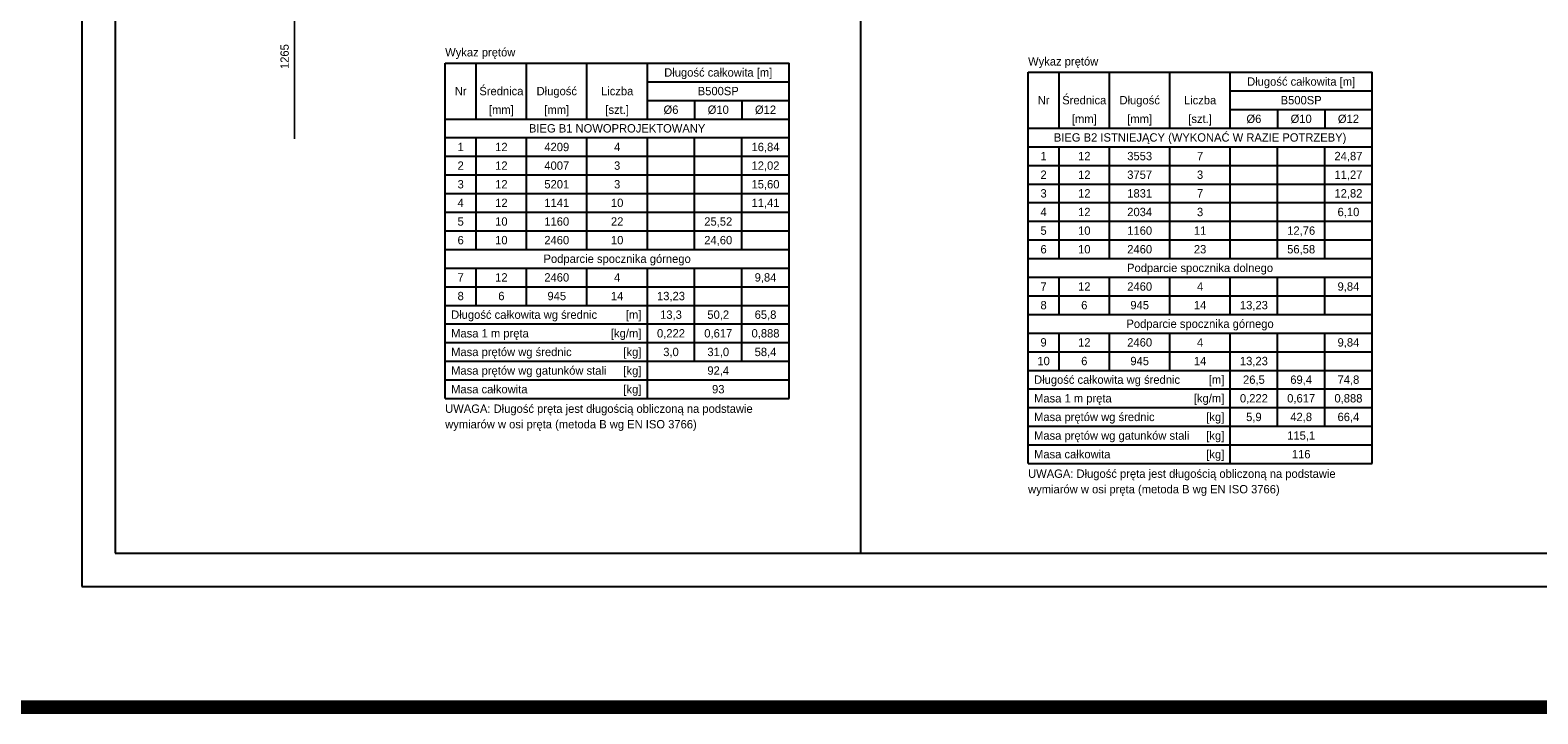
# Model space of a CAD drawing. Header units: millimetres. Extents: x 11984 to 50512, y -26688 to 13952.
# Tile 81 of 85: x 31086 to 42360, y 353 to 5468. Entities that reach past the tile are written whole.
import ezdxf
from ezdxf.enums import TextEntityAlignment as Align

# ---------------------------------------------------------------- set-up
doc = ezdxf.new("R2010")
doc.units = ezdxf.units.MM
doc.header["$MEASUREMENT"] = 0
for name, color, linetype in [('e-cad_cienkie', 1, 'Continuous'), ('e-cad_kontur', 2, 'Continuous'), ('e-cad_opisy', 7, 'Continuous'), ('e-cad_prety_widok', 3, 'Continuous'), ('e-cad_wypelnienia', 254, 'Continuous')]:
    doc.layers.add(name, color=color, linetype=linetype)
doc.layers.add('e-cad_wymiary', color=5, linetype='Continuous', lineweight=9)
doc.styles.add('SPECBUD_TXT', font='txt')

msp = doc.modelspace()

# ---------------------------------------------------------------- linework, layer by layer
at = {"layer": 'e-cad_cienkie', "linetype": 'Continuous', "ltscale": 125}
for p, q in [((34420.96, 4803.36), (34420.96, 5221.56)), ((34797.76, 4803.36), (34797.76, 5221.56)), ((35249.36, 4803.36), (35249.36, 5221.56)), ((35700.96, 4803.36), (35700.96, 5221.56)), ((35700.96, 5082.16), (36761.16, 5082.16)), ((38779.78, 4735.26), (38779.78, 5153.46)), ((39156.58, 4735.26), (39156.58, 5153.46)), ((39608.18, 4735.26), (39608.18, 5153.46)), ((40059.78, 4735.26), (40059.78, 5153.46)), ((40059.78, 5014.06), (41119.98, 5014.06)), ((35700.96, 4942.76), (36761.16, 4942.76)), ((36054.36, 4942.76), (36054.36, 4803.36)), ((36407.76, 4942.76), (36407.76, 4803.36)), ((40059.78, 4874.66), (41119.98, 4874.66)), ((40413.18, 4874.66), (40413.18, 4735.26)), ((40766.58, 4874.66), (40766.58, 4735.26)), ((34189.06, 4663.96), (36761.16, 4663.96)), ((34420.96, 3827.56), (34420.96, 4663.96)), ((34797.76, 3827.56), (34797.76, 4663.96)), ((35249.36, 3827.56), (35249.36, 4663.96)), ((35700.96, 3827.56), (35700.96, 4663.96)), ((36054.36, 3827.56), (36054.36, 4663.96)), ((36407.76, 3827.56), (36407.76, 4663.96)), ((34189.06, 4524.56), (36761.16, 4524.56)), ((38547.88, 4595.86), (41119.98, 4595.86)), ((38779.78, 3759.46), (38779.78, 4595.86)), ((39156.58, 3759.46), (39156.58, 4595.86)), ((39608.18, 3759.46), (39608.18, 4595.86)), ((40059.78, 3759.46), (40059.78, 4595.86)), ((40413.18, 3759.46), (40413.18, 4595.86)), ((40766.58, 3759.46), (40766.58, 4595.86)), ((38547.88, 4456.46), (41119.98, 4456.46)), ((34189.06, 4385.16), (36761.16, 4385.16)), ((38547.88, 4317.06), (41119.98, 4317.06)), ((34189.06, 4245.76), (36761.16, 4245.76)), ((38547.88, 4177.66), (41119.98, 4177.66)), ((34189.06, 4106.36), (36761.16, 4106.36)), ((34189.06, 3966.96), (36761.16, 3966.96)), ((38547.88, 4038.26), (41119.98, 4038.26)), ((38547.88, 3898.86), (41119.98, 3898.86)), ((34189.06, 3827.56), (36761.16, 3827.56)), ((38547.88, 3759.46), (41119.98, 3759.46)), ((34189.06, 3688.16), (36761.16, 3688.16)), ((34420.96, 3409.36), (34420.96, 3688.16)), ((34797.76, 3409.36), (34797.76, 3688.16)), ((35249.36, 3409.36), (35249.36, 3688.16)), ((35700.96, 2712.36), (35700.96, 3688.16)), ((36054.36, 2991.16), (36054.36, 3688.16)), ((36407.76, 2991.16), (36407.76, 3688.16)), ((38547.88, 3620.06), (41119.98, 3620.06)), ((38779.78, 3341.26), (38779.78, 3620.06)), ((39156.58, 3341.26), (39156.58, 3620.06)), ((39608.18, 3341.26), (39608.18, 3620.06)), ((40059.78, 3341.26), (40059.78, 3620.06)), ((40413.18, 3341.26), (40413.18, 3620.06)), ((40766.58, 3341.26), (40766.58, 3620.06)), ((34189.06, 3548.76), (36761.16, 3548.76)), ((38547.88, 3480.66), (41119.98, 3480.66)), ((34189.06, 3269.96), (36761.16, 3269.96)), ((38547.88, 3341.26), (41119.98, 3341.26)), ((38547.88, 3201.86), (41119.98, 3201.86)), ((38779.78, 2923.06), (38779.78, 3201.86)), ((39156.58, 2923.06), (39156.58, 3201.86)), ((39608.18, 2923.06), (39608.18, 3201.86)), ((40059.78, 2226.06), (40059.78, 3201.86)), ((40413.18, 2504.86), (40413.18, 3201.86)), ((40766.58, 2504.86), (40766.58, 3201.86)), ((34189.06, 3130.56), (36761.16, 3130.56)), ((38547.88, 3062.46), (41119.98, 3062.46)), ((34189.06, 2991.16), (36761.16, 2991.16)), ((34189.06, 2851.76), (36761.16, 2851.76)), ((38547.88, 2783.66), (41119.98, 2783.66)), ((38547.88, 2644.26), (41119.98, 2644.26)), ((38547.88, 2504.86), (41119.98, 2504.86)), ((38547.88, 2365.46), (41119.98, 2365.46))]:
    msp.add_line(p, q, dxfattribs=at)
at = {"layer": 'e-cad_kontur', "linetype": 'Continuous', "ltscale": 125}
for p, q in [((34189.06, 5221.56), (36761.16, 5221.56)), ((34189.06, 2712.36), (34189.06, 5221.56)), ((36761.16, 2712.36), (36761.16, 5221.56)), ((38547.88, 2226.06), (38547.88, 5153.46)), ((38547.88, 5153.46), (41119.98, 5153.46)), ((41119.98, 2226.06), (41119.98, 5153.46)), ((34189.06, 4803.36), (36761.16, 4803.36)), ((38547.88, 4735.26), (41119.98, 4735.26)), ((34189.06, 3409.36), (36761.16, 3409.36)), ((38547.88, 2923.06), (41119.98, 2923.06)), ((34189.06, 2712.36), (36761.16, 2712.36)), ((38547.88, 2226.06), (41119.98, 2226.06))]:
    msp.add_line(p, q, dxfattribs=at)
at = {"layer": 'e-cad_prety_widok', "linetype": 'Continuous', "ltscale": 125, "const_width": 12}
msp.add_lwpolyline([(33062.15, 4653.84), (33062.15, 4653.84), (33062.15, 4653.84), (33062.15, 4653.84), (33062.15, 4653.84), (33062.15, 4653.84), (33062.15, 5886.97, -0.20851994), (33083.23, 5935.33), (33462.45, 6287.54, -0.198921), (33509.8, 6305.14), (33593.59, 6302.04, 0.19891329), (33640.94, 6319.64), (35647.78, 8183.48, -0.18933231), (35692.77, 8201.14), (36113.25, 8201.14), (36113.25, 8201.14), (36113.25, 8201.14), (36113.25, 8201.14), (36113.25, 8201.14), (36113.25, 8201.14)], format="xyb", dxfattribs=at)
at = {"layer": 'e-cad_wymiary', "color": 2, "ltscale": 2, "const_width": 100}
msp.add_lwpolyline([(24658.88, 12190.34), (47262.08, 12190.34), (47262.08, 402.89), (24658.88, 402.89)], close=True, dxfattribs=at)
at = {"layer": 'e-cad_wypelnienia'}
msp.add_line((37293.61, 11556.22), (37293.61, 1556.22), dxfattribs=at)
for points in [[(31471.05, 1306.22), (46321.05, 1306.22), (46321.05, 11806.22), (31471.05, 11806.22)], [(31721.05, 1556.22), (46071.05, 1556.22), (46071.05, 11556.22), (31721.05, 11556.22)]]:
    msp.add_lwpolyline(points, close=True, dxfattribs=at)

# ---------------------------------------------------------------- texts
at = {"layer": 'e-cad_opisy', "ltscale": 125, "style": 'SPECBUD_TXT'}
msp.add_text('1265', height=62.5, rotation=90, dxfattribs=at).set_placement((33038.25, 5270.44), align=Align.BOTTOM_CENTER)
for s, p in [('Wykaz prętów', (34189.06, 5302.86)), ('Wykaz prętów', (38547.88, 5234.76)), ('Długość całkowita wg średnic', (34233.76, 3339.66)), ('Masa 1 m pręta', (34233.76, 3200.26)), ('Masa prętów wg średnic', (34233.76, 3060.86)), ('Masa prętów wg gatunków stali', (34233.76, 2921.46)), ('Masa całkowita', (34233.76, 2782.06)), ('Długość całkowita wg średnic', (38592.58, 2853.36)), ('Masa 1 m pręta', (38592.58, 2713.96)), ('Masa prętów wg średnic', (38592.58, 2574.56)), ('Masa prętów wg gatunków stali', (38592.58, 2435.16)), ('Masa całkowita', (38592.58, 2295.76))]:
    msp.add_text(s, height=62.5, dxfattribs=at).set_placement(p, align=Align.MIDDLE_LEFT)
for s, p in [('Długość całkowita [m]', (36231.06, 5151.86)), ('Długość całkowita [m]', (40589.88, 5083.76)), ('Nr', (34304.96, 5012.46)), ('Średnica', (34609.36, 5012.46)), ('Długość', (35023.56, 5012.46)), ('Liczba', (35475.16, 5012.46)), ('B500SP', (36231.06, 5012.46)), ('Nr', (38663.78, 4944.36)), ('Średnica', (38968.18, 4944.36)), ('Długość', (39382.38, 4944.36)), ('Liczba', (39833.98, 4944.36)), ('B500SP', (40589.88, 4944.36)), ('[mm]', (34609.36, 4873.06)), ('[mm]', (35023.56, 4873.06)), ('[szt.]', (35475.16, 4873.06)), ('Ø6', (35877.66, 4873.06)), ('Ø10', (36231.06, 4873.06)), ('Ø12', (36584.46, 4873.06)), ('BIEG B1 NOWOPROJEKTOWANY', (35475.06, 4733.66)), ('[mm]', (38968.18, 4804.96)), ('[mm]', (39382.38, 4804.96)), ('[szt.]', (39833.98, 4804.96)), ('Ø6', (40236.48, 4804.96)), ('Ø10', (40589.88, 4804.96)), ('Ø12', (40943.28, 4804.96)), ('1', (34304.96, 4594.26)), ('12', (34609.36, 4594.26)), ('4209', (35023.56, 4594.26)), ('4', (35475.16, 4594.26)), ('16,84', (36584.46, 4594.26)), ('BIEG B2 ISTNIEJĄCY (WYKONAĆ W RAZIE POTRZEBY)', (39833.88, 4665.56)), ('1', (38663.78, 4526.16)), ('12', (38968.18, 4526.16)), ('3553', (39382.38, 4526.16)), ('7', (39833.98, 4526.16)), ('24,87', (40943.28, 4526.16)), ('2', (34304.96, 4454.86)), ('12', (34609.36, 4454.86)), ('4007', (35023.56, 4454.86)), ('3', (35475.16, 4454.86)), ('12,02', (36584.46, 4454.86)), ('2', (38663.78, 4386.76)), ('12', (38968.18, 4386.76)), ('3757', (39382.38, 4386.76)), ('3', (39833.98, 4386.76)), ('11,27', (40943.28, 4386.76)), ('3', (34304.96, 4315.46)), ('12', (34609.36, 4315.46)), ('5201', (35023.56, 4315.46)), ('3', (35475.16, 4315.46)), ('15,60', (36584.46, 4315.46)), ('4', (34304.96, 4176.06)), ('12', (34609.36, 4176.06)), ('1141', (35023.56, 4176.06)), ('10', (35475.16, 4176.06)), ('11,41', (36584.46, 4176.06)), ('3', (38663.78, 4247.36)), ('12', (38968.18, 4247.36)), ('1831', (39382.38, 4247.36)), ('7', (39833.98, 4247.36)), ('12,82', (40943.28, 4247.36)), ('5', (34304.96, 4036.66)), ('10', (34609.36, 4036.66)), ('1160', (35023.56, 4036.66)), ('22', (35475.16, 4036.66)), ('25,52', (36231.06, 4036.66)), ('4', (38663.78, 4107.96)), ('12', (38968.18, 4107.96)), ('2034', (39382.38, 4107.96)), ('3', (39833.98, 4107.96)), ('6,10', (40943.28, 4107.96)), ('5', (38663.78, 3968.56)), ('10', (38968.18, 3968.56)), ('1160', (39382.38, 3968.56)), ('11', (39833.98, 3968.56)), ('12,76', (40589.88, 3968.56)), ('6', (34304.96, 3897.26)), ('10', (34609.36, 3897.26)), ('2460', (35023.56, 3897.26)), ('10', (35475.16, 3897.26)), ('24,60', (36231.06, 3897.26)), ('6', (38663.78, 3829.16)), ('10', (38968.18, 3829.16)), ('2460', (39382.38, 3829.16)), ('23', (39833.98, 3829.16)), ('56,58', (40589.88, 3829.16)), ('Podparcie spocznika górnego', (35475.06, 3757.86)), ('Podparcie spocznika dolnego', (39833.88, 3689.76)), ('7', (34304.96, 3618.46)), ('12', (34609.36, 3618.46)), ('2460', (35023.56, 3618.46)), ('4', (35475.16, 3618.46)), ('9,84', (36584.46, 3618.46)), ('8', (34304.96, 3479.06)), ('6', (34609.36, 3479.06)), ('945', (35023.56, 3479.06)), ('14', (35475.16, 3479.06)), ('13,23', (35877.66, 3479.06)), ('7', (38663.78, 3550.36)), ('12', (38968.18, 3550.36)), ('2460', (39382.38, 3550.36)), ('4', (39833.98, 3550.36)), ('9,84', (40943.28, 3550.36)), ('8', (38663.78, 3410.96)), ('6', (38968.18, 3410.96)), ('945', (39382.38, 3410.96)), ('14', (39833.98, 3410.96)), ('13,23', (40236.48, 3410.96)), ('13,3', (35877.66, 3339.66)), ('50,2', (36231.06, 3339.66)), ('65,8', (36584.46, 3339.66)), ('Podparcie spocznika górnego', (39833.88, 3271.56)), ('0,222', (35877.66, 3200.26)), ('0,617', (36231.06, 3200.26)), ('0,888', (36584.46, 3200.26)), ('9', (38663.78, 3132.16)), ('12', (38968.18, 3132.16)), ('2460', (39382.38, 3132.16)), ('4', (39833.98, 3132.16)), ('9,84', (40943.28, 3132.16)), ('3,0', (35877.66, 3060.86)), ('31,0', (36231.06, 3060.86)), ('58,4', (36584.46, 3060.86)), ('92,4', (36231.06, 2921.46)), ('10', (38663.78, 2992.76)), ('6', (38968.18, 2992.76)), ('945', (39382.38, 2992.76)), ('14', (39833.98, 2992.76)), ('13,23', (40236.48, 2992.76)), ('26,5', (40236.48, 2853.36)), ('69,4', (40589.88, 2853.36)), ('74,8', (40943.28, 2853.36)), ('93', (36231.06, 2782.06)), ('0,222', (40236.48, 2713.96)), ('0,617', (40589.88, 2713.96)), ('0,888', (40943.28, 2713.96)), ('5,9', (40236.48, 2574.56)), ('42,8', (40589.88, 2574.56)), ('66,4', (40943.28, 2574.56)), ('115,1', (40589.88, 2435.16)), ('116', (40589.88, 2295.76))]:
    msp.add_text(s, height=62.5, dxfattribs=at).set_placement(p, align=Align.MIDDLE_CENTER)
for s, p in [('[m]', (35656.26, 3339.66)), ('[kg/m]', (35656.26, 3200.26)), ('[kg]', (35656.26, 3060.86)), ('[kg]', (35656.26, 2921.46)), ('[kg]', (35656.26, 2782.06)), ('[m]', (40015.08, 2853.36)), ('[kg/m]', (40015.08, 2713.96)), ('[kg]', (40015.08, 2574.56)), ('[kg]', (40015.08, 2435.16)), ('[kg]', (40015.08, 2295.76))]:
    msp.add_text(s, height=62.5, dxfattribs=at).set_placement(p, align=Align.MIDDLE_RIGHT)
for s, p in [('UWAGA: Długość pręta jest długością obliczoną na podstawie ', (34189.06, 2667.56)), ('wymiarów w osi pręta (metoda B wg EN ISO 3766)', (34189.06, 2551.36)), ('UWAGA: Długość pręta jest długością obliczoną na podstawie ', (38547.88, 2181.26)), ('wymiarów w osi pręta (metoda B wg EN ISO 3766)', (38547.88, 2065.06))]:
    msp.add_text(s, height=62.5, dxfattribs=at).set_placement(p, align=Align.TOP_LEFT)

doc.saveas('drawing.dxf')
